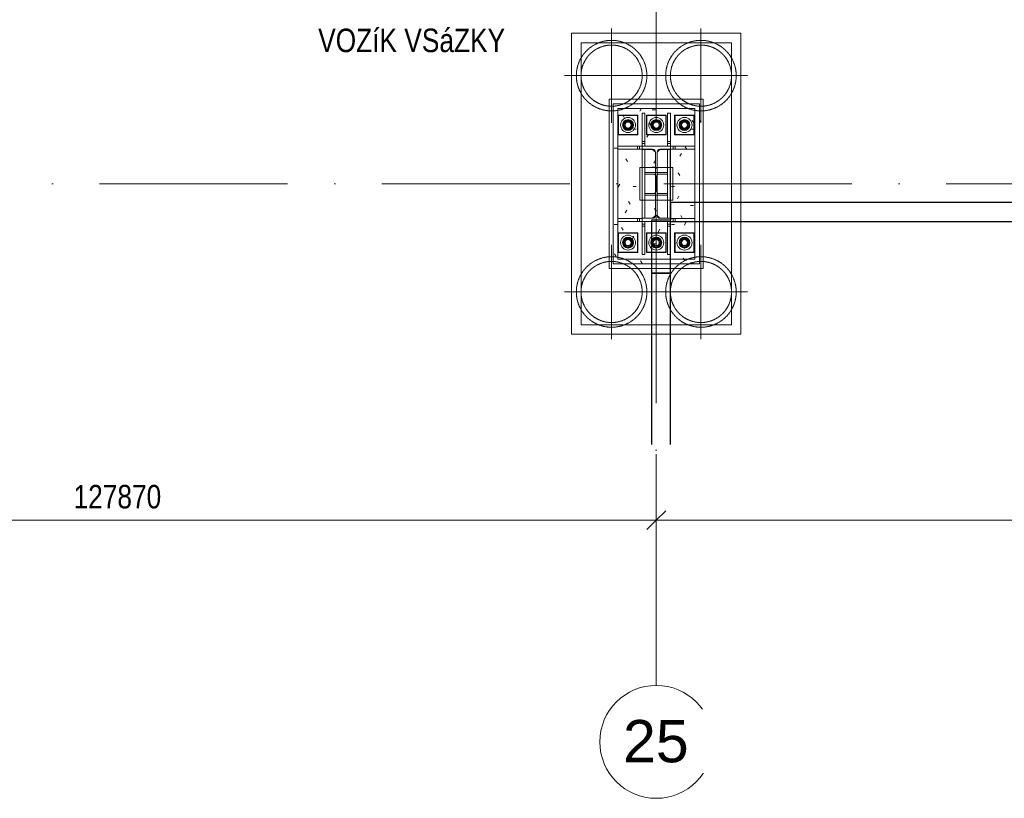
# Model space of a CAD drawing. Header units: millimetres. Extents: x 75701 to 402820, y 135 to 33652.
# Tile 25 of 52: x 157054 to 167523, y 1217 to 9495. Entities that reach past the tile are written whole.
import ezdxf

# ---------------------------------------------------------------- set-up
doc = ezdxf.new("R2010")
doc.units = ezdxf.units.MM
for name, pattern in [('A_CARA_07', [7, 5, -2]), ('A_CARA_15', [7.6, 5, -1.3, 0, -1.3]), ('Čerchovaná 20mm', [3000, 2000, -500, 0, -500])]:
    doc.linetypes.add(name, pattern=pattern)
for name, color, linetype, lineweight in [('11542_003_OK-HALA_TaO-1_ET_R01_AciS_2025-04-14_sloupy_dwg', 150, 'Continuous', 9), ('CA_KOTY', 3, 'Continuous', 9), ('CA_KOTY-100', 3, 'Continuous', 9), ('CA_NEVHRA', 3, 'A_CARA_07', 9), ('CA_OSY', 5, 'A_CARA_15', 9), ('CA_POHHRA25', 7, 'Continuous', 13), ('CA_REZY', 1, 'Continuous', 25), ('CA_TEXT25', 7, 'Continuous', 9), ('CA_TEXT35', 62, 'Continuous', 9), ('CA_ZAKLADY25', 7, 'Continuous', 13), ('Konstrukční přípoje', 7, 'Continuous', 13), ('SS_HALA_TaO-DODAVKA_STAVEBNI', 150, 'Continuous', 9), ('SS_HALA_TaO-PODLITI', 150, 'Continuous', 9), ('SS_HALA_TaO-SLOUP', 150, 'Continuous', 9)]:
    doc.layers.add(name, color=color, linetype=linetype, lineweight=lineweight)
doc.styles.add('Arial_1', font='arial.ttf', dxfattribs={"height": 450})
doc.styles.add('Arial_3', font='arial.ttf', dxfattribs={"width": 0.8, "height": 250})
doc.dimstyles.new('HP_Přímá_-_2_5_mm_Ariel', dxfattribs={"dimscale": 304.8, "dimtxt": 255.06485, "dimasz": 0.656168, "dimexe": 0.328084, "dimexo": 0.0625, "dimgap": 0.164042, "dimtad": 1, "dimdec": 0, "dimzin": 0, "dimdsep": 46, "dimtxsty": 'Arial_3', "dimblk1": 'OBLIQUE', "dimblk2": 'OBLIQUE', "dimsah": 1, "dimcen": 0.09, "dimazin": 0, "dimtfac": 1, "dimtdec": 4, "dimtix": 1, "dimtmove": 0, "dimatfit": 3, "dimfxl": 2.296588, "dimfxlon": 1, "dimtvp": 1, "dimtfill": 1, "dimtolj": 1, "dimtzin": 0, "dimarcsym": 2})

# ---------------------------------------------------------------- blocks, each defined once
blk = doc.blocks.new('pilota 600 mm - D_750_650-2142278-525_600')
at = {"layer": 'CA_NEVHRA'}
for p, q in [((0, 0), (0, 500)), ((0, 0), (-500, 0)), ((0, 0), (0, -250)), ((0, 0), (500, 0)), ((0, -250), (0, -500))]:
    blk.add_line(p, q, dxfattribs=at)
blk = doc.blocks.new('pilota 600 mm - D_750_650-2142279-525_600')
at = {"layer": 'CA_NEVHRA'}
for p, q in [((0, 250), (0, 500)), ((0, 0), (0, 250)), ((0, 0), (-500, 0)), ((0, 0), (500, 0)), ((0, 0), (0, -500))]:
    blk.add_line(p, q, dxfattribs=at)
blk = doc.blocks.new('11542_003_OK-HALA_TaO-1_ET_R01_AciS_2025-04-14_sloupy_dwg-1858929-525_600')
at = {"layer": '11542_003_OK-HALA_TaO-1_ET_R01_AciS_2025-04-14_sloupy_dwg'}
for p, q in [((277790, 8150), (277490, 8150)), ((277490, 8150), (277490, 8117)), ((277490, 8117), (277601, 8117)), ((277631, 8087), (277631, 7413)), ((277649, 7413), (277649, 8087)), ((277679, 8117), (277790, 8117)), ((277790, 8117), (277790, 8150)), ((277490, 7383), (277490, 7350)), ((277601, 7383), (277490, 7383)), ((277490, 7350), (277790, 7350)), ((277790, 7383), (277679, 7383)), ((277790, 7350), (277790, 7383))]:
    blk.add_line(p, q, dxfattribs=at)
for centre, start, end in [((277601, 8087), 0, 90), ((277679, 8087), 90, 180), ((277601, 7413), 270, 0), ((277679, 7413), 180, 270)]:
    blk.add_arc(centre, 30, start, end, dxfattribs=at)
at = {"layer": 'SS_HALA_TaO-DODAVKA_STAVEBNI'}
for p, q in [((277340, 8427), (277295, 8401)), ((277295, 8401), (277340, 8427)), ((277295, 8401), (277295, 8349)), ((277295, 8349), (277295, 8401)), ((277385, 8401), (277340, 8427)), ((277340, 8427), (277385, 8401)), ((277385, 8349), (277385, 8401)), ((277385, 8401), (277385, 8349)), ((277640, 8427), (277595, 8401)), ((277595, 8401), (277640, 8427)), ((277595, 8401), (277595, 8349)), ((277595, 8349), (277595, 8401)), ((277685, 8401), (277640, 8427)), ((277640, 8427), (277685, 8401)), ((277685, 8349), (277685, 8401)), ((277685, 8401), (277685, 8349)), ((277940, 8427), (277895, 8401)), ((277895, 8401), (277940, 8427)), ((277895, 8401), (277895, 8349)), ((277895, 8349), (277895, 8401)), ((277985, 8401), (277940, 8427)), ((277940, 8427), (277985, 8401)), ((277985, 8349), (277985, 8401)), ((277985, 8401), (277985, 8349)), ((277295, 8349), (277340, 8323)), ((277340, 8323), (277295, 8349)), ((277340, 8323), (277385, 8349)), ((277385, 8349), (277340, 8323)), ((277595, 8349), (277640, 8323)), ((277640, 8323), (277595, 8349)), ((277640, 8323), (277685, 8349)), ((277685, 8349), (277640, 8323)), ((277895, 8349), (277940, 8323)), ((277940, 8323), (277895, 8349)), ((277940, 8323), (277985, 8349)), ((277985, 8349), (277940, 8323)), ((277340, 7177), (277295, 7151)), ((277295, 7151), (277340, 7177)), ((277295, 7151), (277295, 7099)), ((277295, 7099), (277295, 7151)), ((277385, 7151), (277340, 7177)), ((277340, 7177), (277385, 7151)), ((277385, 7099), (277385, 7151)), ((277385, 7151), (277385, 7099)), ((277640, 7177), (277595, 7151)), ((277595, 7151), (277640, 7177)), ((277595, 7151), (277595, 7099)), ((277595, 7099), (277595, 7151)), ((277685, 7151), (277640, 7177)), ((277640, 7177), (277685, 7151)), ((277685, 7099), (277685, 7151)), ((277685, 7151), (277685, 7099)), ((277940, 7177), (277895, 7151)), ((277895, 7151), (277940, 7177)), ((277895, 7151), (277895, 7099)), ((277895, 7099), (277895, 7151)), ((277985, 7151), (277940, 7177)), ((277940, 7177), (277985, 7151)), ((277985, 7099), (277985, 7151)), ((277985, 7151), (277985, 7099)), ((277295, 7099), (277340, 7073)), ((277340, 7073), (277295, 7099)), ((277340, 7073), (277385, 7099)), ((277385, 7099), (277340, 7073)), ((277595, 7099), (277640, 7073)), ((277640, 7073), (277595, 7099)), ((277640, 7073), (277685, 7099)), ((277685, 7099), (277640, 7073)), ((277895, 7099), (277940, 7073)), ((277940, 7073), (277895, 7099)), ((277940, 7073), (277985, 7099)), ((277985, 7099), (277940, 7073))]:
    blk.add_line(p, q, dxfattribs=at)
for centre, radius, start, end in [((277340, 8375), 57.5, 0, 180), ((277340, 8375), 57.5, 0, 180), ((277340, 8375), 32, 0, 180), ((277340, 8375), 32, 0, 180), ((277340, 8375), 32, 0, 180), ((277340, 8375), 32, 0, 180), ((277640, 8375), 57.5, 0, 180), ((277640, 8375), 57.5, 0, 180), ((277640, 8375), 32, 0, 180), ((277640, 8375), 32, 0, 180), ((277640, 8375), 32, 0, 180), ((277640, 8375), 32, 0, 180), ((277940, 8375), 57.5, 0, 180), ((277940, 8375), 57.5, 0, 180), ((277940, 8375), 32, 0, 180), ((277940, 8375), 32, 0, 180), ((277940, 8375), 32, 0, 180), ((277940, 8375), 32, 0, 180), ((277340, 8375), 57.5, 180, 0), ((277340, 8375), 57.5, 180, 0), ((277340, 8375), 32, 180, 0), ((277340, 8375), 32, 180, 0), ((277340, 8375), 32, 180, 0), ((277340, 8375), 32, 180, 0), ((277640, 8375), 57.5, 180, 0), ((277640, 8375), 57.5, 180, 0), ((277640, 8375), 32, 180, 0), ((277640, 8375), 32, 180, 0), ((277640, 8375), 32, 180, 0), ((277640, 8375), 32, 180, 0), ((277940, 8375), 57.5, 180, 0), ((277940, 8375), 57.5, 180, 0), ((277940, 8375), 32, 180, 0), ((277940, 8375), 32, 180, 0), ((277940, 8375), 32, 180, 0), ((277940, 8375), 32, 180, 0), ((277340, 7125), 57.5, 0, 180), ((277340, 7125), 57.5, 0, 180), ((277340, 7125), 57.5, 180, 0), ((277340, 7125), 57.5, 180, 0), ((277340, 7125), 32, 0, 180), ((277340, 7125), 32, 0, 180), ((277340, 7125), 32, 0, 180), ((277340, 7125), 32, 0, 180), ((277340, 7125), 32, 180, 0), ((277340, 7125), 32, 180, 0), ((277340, 7125), 32, 180, 0), ((277340, 7125), 32, 180, 0), ((277640, 7125), 57.5, 0, 180), ((277640, 7125), 57.5, 0, 180), ((277640, 7125), 57.5, 180, 0), ((277640, 7125), 57.5, 180, 0), ((277640, 7125), 32, 0, 180), ((277640, 7125), 32, 0, 180), ((277640, 7125), 32, 0, 180), ((277640, 7125), 32, 0, 180), ((277640, 7125), 32, 180, 0), ((277640, 7125), 32, 180, 0), ((277640, 7125), 32, 180, 0), ((277640, 7125), 32, 180, 0), ((277940, 7125), 57.5, 0, 180), ((277940, 7125), 57.5, 0, 180), ((277940, 7125), 57.5, 180, 0), ((277940, 7125), 57.5, 180, 0), ((277940, 7125), 32, 0, 180), ((277940, 7125), 32, 0, 180), ((277940, 7125), 32, 0, 180), ((277940, 7125), 32, 0, 180), ((277940, 7125), 32, 180, 0), ((277940, 7125), 32, 180, 0), ((277940, 7125), 32, 180, 0), ((277940, 7125), 32, 180, 0)]:
    blk.add_arc(centre, radius, start, end, dxfattribs=at)
at = {"layer": 'SS_HALA_TaO-PODLITI'}
for p, q in [((278100, 8600), (277180, 8600)), ((277180, 8600), (278100, 8600)), ((277180, 8600), (277180, 6900)), ((277180, 6900), (277180, 8600)), ((278100, 6900), (278100, 8600)), ((278100, 8600), (278100, 6900)), ((277180, 6900), (278100, 6900)), ((278100, 6900), (277180, 6900))]:
    blk.add_line(p, q, dxfattribs=at)
at = {"layer": 'SS_HALA_TaO-SLOUP'}
for p, q in [((277230, 6950), (277230, 8550)), ((277230, 8550), (277230, 6950)), ((277230, 8550), (278050, 8550)), ((278050, 8550), (277230, 8550)), ((277445, 8480), (277235, 8480)), ((277235, 8480), (277445, 8480)), ((277235, 8480), (277235, 8270)), ((277235, 8270), (277235, 8480)), ((277445, 8270), (277445, 8480)), ((277445, 8480), (277445, 8270)), ((277490, 8500), (277520, 8500)), ((277520, 8500), (277490, 8500)), ((277490, 8500), (277490, 8200)), ((277490, 8180), (277490, 8500)), ((277520, 8200), (277520, 8500)), ((277520, 8500), (277520, 8180)), ((277745, 8480), (277535, 8480)), ((277535, 8480), (277745, 8480)), ((277535, 8480), (277535, 8270)), ((277535, 8270), (277535, 8480)), ((277745, 8270), (277745, 8480)), ((277745, 8480), (277745, 8270)), ((277760, 8500), (277760, 8200)), ((277760, 8180), (277760, 8500)), ((277760, 8500), (277790, 8500)), ((277760, 8500), (277790, 8500)), ((277790, 8200), (277790, 8500)), ((277790, 8500), (277790, 8180)), ((278045, 8480), (277835, 8480)), ((277835, 8480), (278045, 8480)), ((277835, 8480), (277835, 8270)), ((277835, 8270), (277835, 8480)), ((278045, 8270), (278045, 8480)), ((278045, 8480), (278045, 8270)), ((278050, 8550), (278050, 6950)), ((278050, 6950), (278050, 8550)), ((277235, 8270), (277445, 8270)), ((277445, 8270), (277235, 8270)), ((277490, 8200), (277490, 8150)), ((277520, 8200), (277490, 8200)), ((277520, 8180), (277490, 8180)), ((277490, 8150), (277490, 8180)), ((277520, 8150), (277520, 8200)), ((277520, 8180), (277520, 8150)), ((277535, 8270), (277745, 8270)), ((277745, 8270), (277535, 8270)), ((277790, 8200), (277760, 8200)), ((277760, 8200), (277760, 8150)), ((277760, 8150), (277760, 8180)), ((277760, 8180), (277790, 8180)), ((277790, 8150), (277790, 8200)), ((277790, 8180), (277790, 8150)), ((277835, 8270), (278045, 8270)), ((278045, 8270), (277835, 8270)), ((277440, 8150), (277230, 8150)), ((277230, 8150), (277460, 8150)), ((277230, 8120), (277230, 8150)), ((277230, 8120), (277230, 8150)), ((277230, 8120), (277440, 8120)), ((277460, 8120), (277230, 8120)), ((277490, 8150), (277440, 8150)), ((277440, 8150), (277440, 8120)), ((277440, 8120), (277490, 8120)), ((277460, 8150), (277490, 8150)), ((277460, 8120), (277460, 8150)), ((277490, 8120), (277460, 8120)), ((277490, 8150), (277490, 8117)), ((277790, 8150), (277490, 8150)), ((277520, 8150), (277490, 8150)), ((277520, 8150), (277490, 8150)), ((277490, 8120), (277490, 8150)), ((277490, 8120), (277490, 8150)), ((277490, 8117), (277601, 8117)), ((277520, 8117), (277490, 8117)), ((277490, 8117), (277490, 7383)), ((277520, 8117), (277490, 8117)), ((277490, 7383), (277490, 8117)), ((277491, 8116), (277601, 8116)), ((277601, 8116), (277491, 8116)), ((277491, 7384), (277491, 8116)), ((277491, 8116), (277491, 7384)), ((277520, 7383), (277520, 8117)), ((277520, 8117), (277520, 7383)), ((277601, 8116), (277631, 8086)), ((277631, 8086), (277601, 8116)), ((277631, 8087), (277631, 7413)), ((277631, 8086), (277631, 7414)), ((277631, 7414), (277631, 8086)), ((277649, 8086), (277679, 8116)), ((277679, 8116), (277649, 8086)), ((277649, 7413), (277649, 8087)), ((277649, 7414), (277649, 8086)), ((277649, 8086), (277649, 7414)), ((277679, 8117), (277790, 8117)), ((277679, 8116), (277789, 8116)), ((277789, 8116), (277679, 8116)), ((277760, 8150), (277790, 8150)), ((277760, 8150), (277790, 8150)), ((277760, 8117), (277760, 7383)), ((277790, 8117), (277760, 8117)), ((277790, 8117), (277760, 8117)), ((277760, 7383), (277760, 8117)), ((277789, 8116), (277789, 7384)), ((277789, 7384), (277789, 8116)), ((277790, 8117), (277790, 8150)), ((277790, 8150), (277820, 8150)), ((277790, 8120), (277790, 8150)), ((277790, 8120), (277790, 8150)), ((277840, 8150), (277790, 8150)), ((277820, 8120), (277790, 8120)), ((277790, 8120), (277840, 8120)), ((277790, 7383), (277790, 8117)), ((277790, 8117), (277790, 7383)), ((277820, 8150), (278050, 8150)), ((277820, 8120), (277820, 8150)), ((278050, 8120), (277820, 8120)), ((278050, 8150), (277840, 8150)), ((277840, 8120), (277840, 8150)), ((277840, 8120), (278050, 8120)), ((278050, 8150), (278050, 8120)), ((278050, 8120), (278050, 8150)), ((277520, 7870), (277760, 7870)), ((277760, 7870), (277520, 7870)), ((277520, 7853), (277520, 7870)), ((277520, 7870), (277520, 7853)), ((277614, 7853), (277520, 7853)), ((277520, 7853), (277614, 7853)), ((277760, 7853), (277666, 7853)), ((277666, 7853), (277760, 7853)), ((277760, 7870), (277760, 7853)), ((277760, 7853), (277760, 7870)), ((277635, 7668), (277635, 7832)), ((277635, 7832), (277635, 7668)), ((277645, 7832), (277645, 7668)), ((277645, 7668), (277645, 7832)), ((277520, 7647), (277614, 7647)), ((277614, 7647), (277520, 7647)), ((277520, 7630), (277520, 7647)), ((277520, 7647), (277520, 7630)), ((277666, 7647), (277760, 7647)), ((277760, 7647), (277666, 7647)), ((277760, 7647), (277760, 7630)), ((277760, 7630), (277760, 7647)), ((277760, 7630), (277520, 7630)), ((277520, 7630), (277760, 7630)), ((277230, 7350), (277230, 7380)), ((277230, 7380), (277230, 7350)), ((277440, 7380), (277230, 7380)), ((277230, 7380), (277460, 7380)), ((277230, 7350), (277440, 7350)), ((277460, 7350), (277230, 7350)), ((277490, 7380), (277440, 7380)), ((277440, 7380), (277440, 7350)), ((277440, 7350), (277490, 7350)), ((277460, 7380), (277460, 7350)), ((277460, 7380), (277490, 7380)), ((277490, 7350), (277460, 7350)), ((277490, 7383), (277490, 7350)), ((277601, 7383), (277490, 7383)), ((277490, 7383), (277520, 7383)), ((277520, 7383), (277490, 7383)), ((277490, 7380), (277490, 7350)), ((277490, 7380), (277490, 7350)), ((277490, 7350), (277790, 7350)), ((277490, 7350), (277490, 7300)), ((277520, 7350), (277490, 7350)), ((277520, 7350), (277490, 7350)), ((277490, 7320), (277490, 7350)), ((277601, 7384), (277491, 7384)), ((277491, 7384), (277601, 7384)), ((277520, 7300), (277520, 7350)), ((277520, 7350), (277520, 7320)), ((277631, 7414), (277601, 7384)), ((277601, 7384), (277631, 7414)), ((277679, 7384), (277649, 7414)), ((277649, 7414), (277679, 7384)), ((277789, 7384), (277679, 7384)), ((277679, 7384), (277789, 7384)), ((277790, 7383), (277679, 7383)), ((277760, 7383), (277790, 7383)), ((277790, 7383), (277760, 7383)), ((277760, 7320), (277760, 7350)), ((277760, 7350), (277790, 7350)), ((277760, 7350), (277790, 7350)), ((277760, 7350), (277760, 7300)), ((277790, 7350), (277790, 7383)), ((277840, 7380), (277790, 7380)), ((277790, 7380), (277790, 7350)), ((277790, 7380), (277790, 7350)), ((277790, 7380), (277820, 7380)), ((277790, 7350), (277790, 7320)), ((277790, 7300), (277790, 7350)), ((277790, 7350), (277840, 7350)), ((277820, 7350), (277790, 7350)), ((277820, 7380), (277820, 7350)), ((277820, 7380), (278050, 7380)), ((278050, 7350), (277820, 7350)), ((277840, 7350), (277840, 7380)), ((278050, 7380), (277840, 7380)), ((277840, 7350), (278050, 7350)), ((278050, 7380), (278050, 7350)), ((278050, 7380), (278050, 7350)), ((277445, 7230), (277235, 7230)), ((277235, 7230), (277445, 7230)), ((277235, 7230), (277235, 7020)), ((277235, 7020), (277235, 7230)), ((277445, 7020), (277445, 7230)), ((277445, 7230), (277445, 7020)), ((277520, 7320), (277490, 7320)), ((277490, 7000), (277490, 7320)), ((277490, 7300), (277520, 7300)), ((277490, 7300), (277490, 7000)), ((277520, 7320), (277520, 7000)), ((277520, 7000), (277520, 7300)), ((277745, 7230), (277535, 7230)), ((277535, 7230), (277745, 7230)), ((277535, 7230), (277535, 7020)), ((277535, 7020), (277535, 7230)), ((277745, 7020), (277745, 7230)), ((277745, 7230), (277745, 7020)), ((277760, 7000), (277760, 7320)), ((277760, 7320), (277790, 7320)), ((277760, 7300), (277760, 7000)), ((277760, 7300), (277790, 7300)), ((277790, 7320), (277790, 7000)), ((277790, 7000), (277790, 7300)), ((278045, 7230), (277835, 7230)), ((277835, 7230), (278045, 7230)), ((277835, 7230), (277835, 7020)), ((277835, 7020), (277835, 7230)), ((278045, 7020), (278045, 7230)), ((278045, 7230), (278045, 7020)), ((277235, 7020), (277445, 7020)), ((277445, 7020), (277235, 7020)), ((277535, 7020), (277745, 7020)), ((277745, 7020), (277535, 7020)), ((277835, 7020), (278045, 7020)), ((278045, 7020), (277835, 7020)), ((278050, 6950), (277230, 6950)), ((277230, 6950), (278050, 6950)), ((277520, 7000), (277490, 7000)), ((277520, 7000), (277490, 7000)), ((277790, 7000), (277760, 7000)), ((277760, 7000), (277790, 7000))]:
    blk.add_line(p, q, dxfattribs=at)
for centre, radius, start, end in [((277340, 8375), 45, 0, 180), ((277340, 8375), 45, 0, 180), ((277340, 8375), 35, 0, 180), ((277340, 8375), 35, 0, 180), ((277640, 8375), 45, 0, 180), ((277640, 8375), 45, 0, 180), ((277640, 8375), 35, 0, 180), ((277640, 8375), 35, 0, 180), ((277940, 8375), 45, 0, 180), ((277940, 8375), 45, 0, 180), ((277940, 8375), 35, 0, 180), ((277940, 8375), 35, 0, 180), ((277340, 8375), 45, 180, 0), ((277340, 8375), 45, 180, 0), ((277340, 8375), 35, 180, 0), ((277340, 8375), 35, 180, 0), ((277640, 8375), 45, 180, 0), ((277640, 8375), 45, 180, 0), ((277640, 8375), 35, 180, 0), ((277640, 8375), 35, 180, 0), ((277940, 8375), 45, 180, 0), ((277940, 8375), 45, 180, 0), ((277940, 8375), 35, 180, 0), ((277940, 8375), 35, 180, 0), ((277601, 8087), 30, 0, 90), ((277679, 8087), 30, 90, 180), ((277614, 7832), 21, 0, 90), ((277614, 7832), 21, 0, 90), ((277666, 7832), 21, 90, 180), ((277666, 7832), 21, 90, 180), ((277614, 7668), 21, 270, 0), ((277614, 7668), 21, 270, 0), ((277666, 7668), 21, 180, 270), ((277666, 7668), 21, 180, 270), ((277601, 7413), 30, 270, 0), ((277679, 7413), 30, 180, 270), ((277340, 7125), 45, 0, 180), ((277340, 7125), 45, 0, 180), ((277340, 7125), 45, 180, 0), ((277340, 7125), 45, 180, 0), ((277340, 7125), 35, 0, 180), ((277340, 7125), 35, 0, 180), ((277340, 7125), 35, 180, 0), ((277340, 7125), 35, 180, 0), ((277640, 7125), 45, 0, 180), ((277640, 7125), 45, 0, 180), ((277640, 7125), 45, 180, 0), ((277640, 7125), 45, 180, 0), ((277640, 7125), 35, 0, 180), ((277640, 7125), 35, 0, 180), ((277640, 7125), 35, 180, 0), ((277640, 7125), 35, 180, 0), ((277940, 7125), 45, 0, 180), ((277940, 7125), 45, 0, 180), ((277940, 7125), 45, 180, 0), ((277940, 7125), 45, 180, 0), ((277940, 7125), 35, 0, 180), ((277940, 7125), 35, 0, 180), ((277940, 7125), 35, 180, 0), ((277940, 7125), 35, 180, 0)]:
    blk.add_arc(centre, radius, start, end, dxfattribs=at)
blk = doc.blocks.new('M_Šroub HPM-E - 64_E-1759689-525_600')
at = {"layer": 'Konstrukční přípoje'}
for p, q in [((100, 100), (-100, 100)), ((-100, 100), (-100, -100)), ((-100, -100), (-100, 100)), ((-100, 100), (100, 100)), ((0, 58), (-50, 29)), ((0, 58), (-50, 29)), ((-50, 29), (0, 58)), ((0, 58), (-50, 29)), ((-50, 29), (-50, -29)), ((-50, 29), (-50, -29)), ((-50, -29), (-50, 29)), ((-50, 29), (-50, -29)), ((50, 29), (0, 58)), ((50, 29), (0, 58)), ((0, 58), (50, 29)), ((50, 29), (0, 58)), ((50, -29), (50, 29)), ((50, -29), (50, 29)), ((50, 29), (50, -29)), ((50, -29), (50, 29)), ((100, -100), (100, 100)), ((100, 100), (100, -100)), ((-100, -100), (100, -100)), ((100, -100), (-100, -100)), ((-50, -29), (0, -58)), ((-50, -29), (0, -58)), ((0, -58), (-50, -29)), ((-50, -29), (0, -58)), ((0, -58), (50, -29)), ((0, -58), (50, -29)), ((50, -29), (0, -58)), ((0, -58), (50, -29))]:
    blk.add_line(p, q, dxfattribs=at)
for radius, start, end in [(80, 360, 180), (80, 0, 180), (80, 360, 180), (80, 0, 180), (32, 0, 180), (32, 360, 180), (32, 0, 180), (32, 0, 180), (32, 0, 180), (32, 0, 180), (32, 0, 180), (32, 0, 180), (80, 180, 360), (80, 180, 360), (80, 180, 360), (80, 180, 360), (32, 180, 360), (32, 180, 360), (32, 180, 360), (32, 180, 360), (32, 180, 360), (32, 180, 360), (32, 180, 360), (32, 180, 360)]:
    blk.add_arc((0, 0), radius, start, end, dxfattribs=at)
blk = doc.blocks.new('M_Šroub HPM-E - 64_E-1759690-525_600')
at = {"layer": 'Konstrukční přípoje'}
for p, q in [((100, 100), (-100, 100)), ((-100, 100), (-100, -100)), ((-100, -100), (-100, 100)), ((-100, 100), (100, 100)), ((0, 58), (-50, 29)), ((0, 58), (-50, 29)), ((-50, 29), (0, 58)), ((0, 58), (-50, 29)), ((-50, 29), (-50, -29)), ((-50, 29), (-50, -29)), ((-50, -29), (-50, 29)), ((-50, 29), (-50, -29)), ((50, 29), (0, 58)), ((50, 29), (0, 58)), ((0, 58), (50, 29)), ((50, 29), (0, 58)), ((50, -29), (50, 29)), ((50, -29), (50, 29)), ((50, 29), (50, -29)), ((50, -29), (50, 29)), ((100, -100), (100, 100)), ((100, 100), (100, -100)), ((-100, -100), (100, -100)), ((100, -100), (-100, -100)), ((-50, -29), (0, -58)), ((-50, -29), (0, -58)), ((0, -58), (-50, -29)), ((-50, -29), (0, -58)), ((0, -58), (50, -29)), ((0, -58), (50, -29)), ((50, -29), (0, -58)), ((0, -58), (50, -29))]:
    blk.add_line(p, q, dxfattribs=at)
for radius, start, end in [(80, 0, 180), (80, 0, 180), (80, 0, 180), (80, 0, 180), (80, 180, 360), (80, 180, 0), (80, 180, 360), (80, 180, 0), (32, 0, 180), (32, 0, 180), (32, 0, 180), (32, 0, 180), (32, 0, 180), (32, 0, 180), (32, 0, 180), (32, 0, 180), (32, 180, 360), (32, 180, 360), (32, 180, 360), (32, 180, 360), (32, 180, 360), (32, 180, 0), (32, 180, 360), (32, 180, 360)]:
    blk.add_arc((0, 0), radius, start, end, dxfattribs=at)
blk = doc.blocks.new('Osnova - Bublina osnovy 12mm-4850-525_600')
at = {"layer": 'CA_TEXT35'}
blk.add_circle((0, 0), 6, dxfattribs=at)
blk = doc.blocks.new('DIMBLOCK17-525_600')
at = {"layer": 'CA_KOTY-100'}
for p, q in [((149770, 4175), (149770, 4875)), ((163823, 4175), (163823, 4875)), ((149770, 4175), (149870, 4275)), ((163823, 4175), (163923, 4275)), ((149770, 4175), (149670, 4075)), ((149770, 4175), (163823, 4175)), ((149770, 4175), (149770, 4075)), ((163823, 4175), (163723, 4075)), ((163823, 4175), (163823, 4075))]:
    blk.add_line(p, q, dxfattribs=at)
at = {"layer": 'CA_KOTY-100', "color": 0, "insert": (157627, 4549), "char_height": 250, "width": 1101.88, "attachment_point": 1, "line_spacing_factor": 0.941778, "style": 'Arial_3', "bg_fill": 3, "box_fill_scale": 1.25, "bg_fill_color": 256, "bg_fill_true_color": 13158600, "bg_fill_transparency": 0}
blk.add_mtext('127870', dxfattribs=at)
blk = doc.blocks.new('_Oblique')
at = {"color": 0, "linetype": 'ByBlock', "lineweight": -2}
blk.add_line((-0.5, -0.5), (0.5, 0.5), dxfattribs=at)
blk = doc.blocks.new('DIMBLOCK18-525_600')
at = {"layer": 'CA_KOTY-100'}
for p, q in [((163823, 4175), (163823, 4875)), ((175353, 4175), (175353, 4875)), ((163823, 4175), (163923, 4275)), ((175353, 4175), (175453, 4275)), ((163823, 4175), (163723, 4075)), ((163823, 4175), (175353, 4175)), ((163823, 4175), (163823, 4075)), ((175353, 4175), (175253, 4075)), ((175353, 4175), (175353, 4075))]:
    blk.add_line(p, q, dxfattribs=at)
at = {"layer": 'CA_KOTY-100', "color": 0, "insert": (169205, 4549), "char_height": 250, "width": 918.23, "attachment_point": 1, "line_spacing_factor": 0.941778, "style": 'Arial_3', "bg_fill": 3, "box_fill_scale": 1.25, "bg_fill_color": 256, "bg_fill_true_color": 13158600, "bg_fill_transparency": 0}
blk.add_mtext('11530', dxfattribs=at)

msp = doc.modelspace()

# ---------------------------------------------------------------- hatches: boundary and pattern name
at = {"layer": 'CA_ZAKLADY25', "lineweight": 9}
h = msp.add_hatch(dxfattribs=at)
h.set_pattern_fill('FP_1', color=256, style=0, pattern_type=2)
h.set_pattern_definition([(0, (0, 0), (812.8, 203.2), [33.528, -576.072, 33.528, -576.072, -3251.2]), (0, (0, 0), (812.8, 203.2), [-1219.2, 33.528, -1185.672, 33.528, -576.072, -1422.4]), (0, (0, 0), (812.8, 203.2), [-3048, 33.528, -372.872, 33.528, -982.472]), (120, (304.8, 101.6), (-582.37636, 602.30545), [33.528, -576.072, 33.528, -576.072, -3251.2]), (120, (304.8, 101.6), (-582.37636, 602.30545), [-1219.2, 33.528, -1185.672, 33.528, -576.072, -1422.4]), (120, (304.8, 101.6), (-582.37636, 602.30545), [-3048, 33.528, -372.872, 33.528, -982.472]), (240, (406.4, 508), (-230.42364, -805.50545), [33.528, -576.072, 33.528, -576.072, -3251.2]), (240, (406.4, 508), (-230.42364, -805.50545), [-1219.2, 33.528, -1185.672, 33.528, -576.072, -1422.4]), (240, (406.4, 508), (-230.42364, -805.50545), [-3048, 33.528, -372.872, 33.528, -982.472])])
h.paths.add_polyline_path([(164322.7, 6849.9), (164322.7, 8649.9), (163322.7, 8649.9), (163322.7, 6849.9), (163972.7, 6849.9)])

# ---------------------------------------------------------------- linework, layer by layer
at = {"layer": 'CA_NEVHRA'}
for p, q in [((162922.7, 6149.9), (162922.7, 9349.9)), ((162922.7, 9349.9), (164722.7, 9349.9)), ((164722.7, 9349.9), (162922.7, 9349.9)), ((162922.7, 9349.9), (162922.7, 6149.9)), ((164722.7, 9349.9), (164722.7, 6149.9)), ((164722.7, 6149.9), (164722.7, 9349.9)), ((164622.7, 9249.9), (163022.7, 9249.9)), ((163022.7, 9249.9), (163022.7, 6249.9)), ((163022.7, 6249.9), (163022.7, 9249.9)), ((163022.7, 9249.9), (164622.7, 9249.9)), ((164622.7, 6249.9), (164622.7, 9249.9)), ((164622.7, 9249.9), (164622.7, 6249.9)), ((163647.7, 7924.9), (163997.7, 7924.9)), ((163647.7, 7574.9), (163647.7, 7924.9)), ((163997.7, 7924.9), (163647.7, 7924.9)), ((163647.7, 7924.9), (163647.7, 7574.9)), ((163997.7, 7924.9), (163997.7, 7574.9)), ((163997.7, 7574.9), (163997.7, 7924.9)), ((163997.7, 7574.9), (163647.7, 7574.9)), ((163647.7, 7574.9), (163997.7, 7574.9)), ((163022.7, 6249.9), (164622.7, 6249.9)), ((164622.7, 6249.9), (163022.7, 6249.9)), ((164722.7, 6149.9), (162922.7, 6149.9)), ((162922.7, 6149.9), (164722.7, 6149.9))]:
    msp.add_line(p, q, dxfattribs=at)
for centre, radius, start, end in [((163347.7, 8899.9), 375, 0, 180), ((163347.7, 8899.9), 375, 0, 180), ((163347.7, 8899.9), 325, 90, 270), ((163347.7, 8899.9), 325, 90, 270), ((163347.7, 8899.9), 325, 270, 90), ((163347.7, 8899.9), 325, 270, 90), ((164297.7, 8899.9), 375, 0, 180), ((164297.7, 8899.9), 375, 0, 180), ((164297.7, 8899.9), 325, 90, 270), ((164297.7, 8899.9), 325, 90, 270), ((164297.7, 8899.9), 325, 270, 90), ((164297.7, 8899.9), 325, 270, 90), ((163347.7, 8899.9), 375, 180, 360), ((163347.7, 8899.9), 375, 180, 360), ((164297.7, 8899.9), 375, 180, 0), ((164297.7, 8899.9), 375, 180, 0), ((163347.7, 6599.9), 375, 0, 180), ((163347.7, 6599.9), 375, 0, 180), ((163347.7, 6599.9), 325, 90, 270), ((163347.7, 6599.9), 325, 90, 270), ((163347.7, 6599.9), 325, 270, 90), ((163347.7, 6599.9), 325, 270, 90), ((164297.7, 6599.9), 375, 0, 180), ((164297.7, 6599.9), 375, 0, 180), ((164297.7, 6599.9), 325, 90, 270), ((164297.7, 6599.9), 325, 90, 270), ((164297.7, 6599.9), 325, 270, 90), ((164297.7, 6599.9), 325, 270, 90), ((163347.7, 6599.9), 375, 180, 0), ((163347.7, 6599.9), 375, 180, 360), ((164297.7, 6599.9), 375, 180, 0), ((164297.7, 6599.9), 375, 180, 0)]:
    msp.add_arc(centre, radius, start, end, dxfattribs=at)
at = {"layer": 'CA_OSY', "linetype": 'Čerchovaná 20mm'}
for p, q in [((163822.7, 2417), (163822.7, 30958.1)), ((76900.7, 7749.9), (177683.3, 7749.9))]:
    msp.add_line(p, q, dxfattribs=at)
at = {"layer": 'CA_POHHRA25'}
for p, q in [((164322.7, 7549.9), (163972.7, 7549.9)), ((163972.7, 7549.9), (163972.7, 7364.9)), ((164322.7, 7549.9), (169409.2, 7549.9)), ((164322.7, 7349.9), (164322.7, 7549.9)), ((164322.7, 7349.9), (164322.7, 7549.9)), ((163972.7, 7364.9), (163772.7, 7364.9)), ((163772.7, 7364.9), (163772.7, 6849.9)), ((163972.7, 7349.9), (164322.7, 7349.9)), ((163972.7, 6849.9), (163972.7, 7349.9)), ((164322.7, 7349.9), (169409.2, 7349.9)), ((163772.7, 6849.9), (163972.7, 6849.9)), ((163772.7, 4976.9), (163772.7, 6849.9)), ((163772.7, 6849.9), (163972.7, 6849.9)), ((163972.7, 4976.9), (163972.7, 6849.9)), ((163772.7, 4976.9), (163772.7, 6800)), ((163972.7, 6800), (163772.7, 6800)), ((163772.7, 6800), (163772.7, 4976.9)), ((163772.7, 6800), (163972.7, 6800)), ((163972.7, 6800), (163972.7, 6649.9)), ((163972.7, 4976.9), (163972.7, 6800)), ((163972.7, 6649.9), (163972.7, 4976.9))]:
    msp.add_line(p, q, dxfattribs=at)
at = {"layer": 'CA_REZY'}
for p, q in [((169422.7, 7549.9), (163972.7, 7549.9)), ((163972.7, 7549.9), (163972.7, 7364.9)), ((163972.7, 7364.9), (163772.7, 7364.9)), ((163772.7, 7364.9), (163772.7, 6800)), ((163972.7, 7349.9), (169422.7, 7349.9)), ((163972.7, 6800), (163972.7, 7349.9)), ((163772.7, 6800), (163972.7, 6800)), ((163772.7, 6800), (163772.7, 4976.9)), ((163972.7, 6800), (163772.7, 6800)), ((163972.7, 4976.9), (163972.7, 6800))]:
    msp.add_line(p, q, dxfattribs=at)
at = {"layer": 'CA_ZAKLADY25'}
for p, q in [((163322.7, 8649.9), (164322.7, 8649.9)), ((163322.7, 6849.9), (163322.7, 8649.9)), ((164322.7, 8649.9), (164322.7, 6849.9)), ((164322.7, 6849.9), (163322.7, 6849.9))]:
    msp.add_line(p, q, dxfattribs=at)

# ---------------------------------------------------------------- block references
at = {"layer": '11542_003_OK-HALA_TaO-1_ET_R01_AciS_2025-04-14_sloupy_dwg'}
msp.add_blockref('11542_003_OK-HALA_TaO-1_ET_R01_AciS_2025-04-14_sloupy_dwg-1858929-525_600', (-113817.4, 0), dxfattribs=at)
at = {"layer": 'CA_NEVHRA'}
for name, p in [('pilota 600 mm - D_750_650-2142278-525_600', (163347.7, 8899.9)), ('pilota 600 mm - D_750_650-2142279-525_600', (163347.7, 6599.9))]:
    msp.add_blockref(name, p, dxfattribs=at)
at = {"layer": 'CA_NEVHRA', "rotation": 180}
for name, p in [('pilota 600 mm - D_750_650-2142279-525_600', (164297.7, 8899.9)), ('pilota 600 mm - D_750_650-2142278-525_600', (164297.7, 6599.9))]:
    msp.add_blockref(name, p, dxfattribs=at)
at = {"layer": 'CA_TEXT35', "xscale": 99.99999999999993, "yscale": 99.99999999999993, "zscale": 99.99999999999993}
msp.add_blockref('Osnova - Bublina osnovy 12mm-4850-525_600', (163822.7, 1817), dxfattribs=at)
at = {"layer": 'Konstrukční přípoje'}
for name, p in [('M_Šroub HPM-E - 64_E-1759689-525_600', (163522.7, 8374.9)), ('M_Šroub HPM-E - 64_E-1759689-525_600', (163822.7, 8374.9)), ('M_Šroub HPM-E - 64_E-1759689-525_600', (164122.7, 8374.9)), ('M_Šroub HPM-E - 64_E-1759690-525_600', (163522.7, 7124.9)), ('M_Šroub HPM-E - 64_E-1759690-525_600', (163822.7, 7124.9)), ('M_Šroub HPM-E - 64_E-1759690-525_600', (164122.7, 7124.9))]:
    msp.add_blockref(name, p, dxfattribs=at)

# ---------------------------------------------------------------- texts
at = {"layer": 'CA_TEXT25', "insert": (160228, 9399.8), "char_height": 250, "width": 2437.13, "attachment_point": 1, "style": 'Arial_3', "bg_fill": 3, "box_fill_scale": 1.25, "bg_fill_color": 256, "bg_fill_true_color": 13158600, "bg_fill_transparency": 0}
msp.add_mtext('VOZíK VSáZKY', dxfattribs=at)

# ---------------------------------------------------------------- next in the draw order: texts
at = {"layer": 'CA_TEXT35', "insert": (163468.6, 2049.6), "char_height": 450, "width": 849.789, "attachment_point": 1, "style": 'Arial_1', "bg_fill": 3, "box_fill_scale": 1.25, "bg_fill_color": 256, "bg_fill_true_color": 13158600, "bg_fill_transparency": 0}
msp.add_mtext('25', dxfattribs=at)

# ---------------------------------------------------------------- next in the draw order: dimensions: what is measured, and where the dimension line sits
at = {"layer": 'CA_KOTY'}
dim = msp.add_linear_dim(base=(163822.7, 4174.7), p1=(149770, 4874.7), p2=(163822.7, 4874.7), dimstyle='HP_Přímá_-_2_5_mm_Ariel', override={"dimpost": '<>', "dimfxl": 14052.631531}, dxfattribs=at)
dim.commit()
dim.dimension.update_dxf_attribs({"geometry": 'DIMBLOCK17-525_600', "text_midpoint": (156796.4, 4352.4)})

# ---------------------------------------------------------------- next in the draw order: dimensions: what is measured, and where the dimension line sits
dim = msp.add_linear_dim(base=(175352.7, 4174.7), p1=(163822.7, 4874.7), p2=(175352.7, 4874.7), dimstyle='HP_Přímá_-_2_5_mm_Ariel', override={"dimpost": '<>', "dimfxl": 11530}, dxfattribs=at)
dim.commit()
dim.dimension.update_dxf_attribs({"geometry": 'DIMBLOCK18-525_600', "text_midpoint": (169587.7, 4352.4)})

doc.saveas('drawing.dxf')
